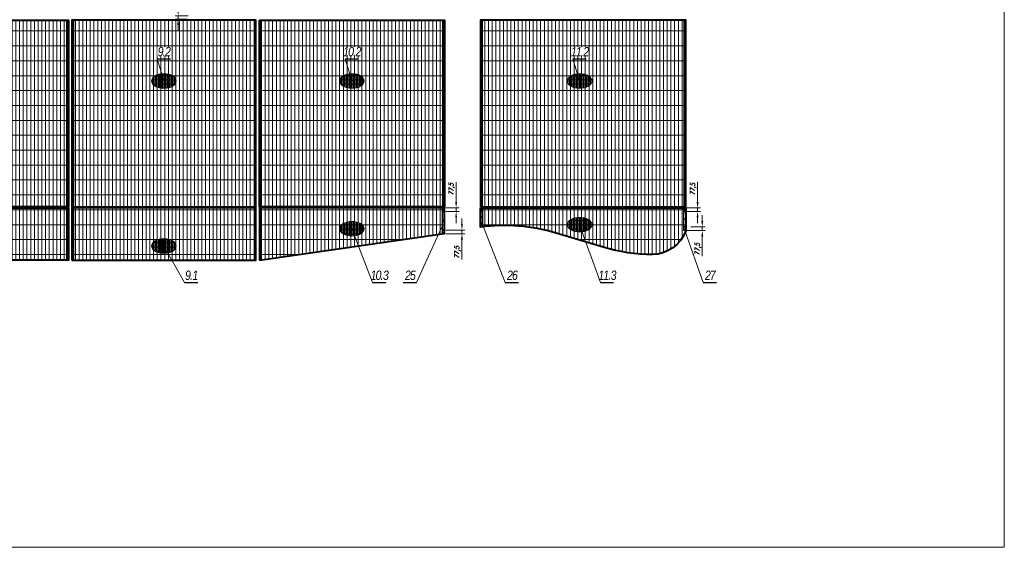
# Model space of a CAD drawing. Header units: millimetres. Extents: x -176817 to 571382, y -58489 to 156123.
# Tile 146 of 256: x -34719 to -13723, y 73879 to 85120. Entities that reach past the tile are written whole.
import ezdxf

# ---------------------------------------------------------------- set-up
doc = ezdxf.new("R2010")
doc.units = ezdxf.units.MM
doc.header["$LTSCALE"] = 0.2
for name, pattern in [('AM_ISO08W050', [18, 12, -1.5, 3, -1.5]), ('AM_ISO08W050x2', [9, 6, -0.75, 1.5, -0.75]), ('DASHDOT', [25.4, 12.7, -6.35, 0, -6.35])]:
    doc.linetypes.add(name, pattern=pattern)
doc.layers.get('Defpoints').update_dxf_attribs({"lineweight": 13})
for name, color, linetype, lineweight in [('-AAA Cienka', 2, 'Continuous', 18), ('-AAA Otw nowe 1', 64, 'DASHDOT', 18), ('-AAA Siatka', 20, 'Continuous', 40), ('-AAA Siatka kresk 1', 132, 'Continuous', 18), ('-AAA Widok', 2, 'Continuous', 30), ('-AAA Wymiar', 1, 'Continuous', 18), ('AM_7', 4, 'AM_ISO08W050', 13), ('AM_8', 1, 'Continuous', 13)]:
    doc.layers.add(name, color=color, linetype=linetype, lineweight=lineweight)
doc.layers.get('-AAA Otw nowe 1').off()
doc.styles.add('Pozycja 2', font='ariali.ttf', dxfattribs={"width": 0.8})
doc.styles.add('WYMIARY', font='ROMANS.shx', dxfattribs={"width": 0.75, "oblique": 15})
doc.dimstyles.new('1 do 5', dxfattribs={"dimscale": 5, "dimtxt": 2, "dimasz": 2.5, "dimexe": 1.25, "dimexo": 0.625, "dimtad": 1, "dimdec": 0, "dimtxsty": 'WYMIARY', "dimcen": 2.5, "dimclrd": 256, "dimclre": 256, "dimclrt": 2, "dimadec": 0, "dimazin": 0, "dimtfac": 1, "dimtdec": 0, "dimtmove": 0, "dimatfit": 3, "dimfxl": 1.25, "dimlwd": -1, "dimlwe": -1, "dimarcsym": 0})
doc.dimstyles.new('1 do 50', dxfattribs={"dimscale": 50, "dimtxt": 2, "dimasz": 2.5, "dimexe": 1.25, "dimexo": 0.625, "dimtad": 1, "dimdec": 1, "dimtxsty": 'WYMIARY', "dimcen": 2.5, "dimclrd": 256, "dimclre": 256, "dimclrt": 5, "dimadec": 0, "dimazin": 0, "dimtfac": 1, "dimtdec": 1, "dimtmove": 0, "dimatfit": 3, "dimfxl": 1.25, "dimlwd": -1, "dimlwe": -1, "dimarcsym": 0})
pattern_1 = [(90, (54415.666, -64344.87), (-79.375, 5e-15), []), (180, (54415.67, -64344.87), (-4e-14, -317.5), [])]

# ---------------------------------------------------------------- blocks, each defined once
blk = doc.blocks.new('nowy podział')
at = {"layer": '-AAA Siatka kresk 1'}
h = blk.add_hatch(dxfattribs=at)
h.set_pattern_fill('GRATE', color=256, scale=100, angle=90, style=0)
h.set_pattern_definition(pattern_1)
h.paths.add_polyline_path([(16809, -17115), (20735, -17115), (20735, -13135), (16809, -13135)])
h = blk.add_hatch(dxfattribs=at)
h.set_pattern_fill('GRATE', color=256, scale=100, angle=90, style=0)
h.set_pattern_definition(pattern_1)
h.paths.add_polyline_path([(20809, -17115), (24735, -17115), (24735, -13135), (20809, -13135)])
h = blk.add_hatch(dxfattribs=at)
h.set_pattern_fill('GRATE', color=256, scale=100, angle=90, style=0)
h.set_pattern_definition(pattern_1)
h.paths.add_polyline_path([(24809, -13135), (24809, -17115), (28754, -17115), (28754, -13135)])
h = blk.add_hatch(dxfattribs=at)
h.set_pattern_fill('GRATE', color=256, scale=100, angle=90, style=0)
h.set_pattern_definition(pattern_1)
h.paths.add_polyline_path([(29524, -17115), (33901, -17115), (33901, -13135), (29524, -13135)])
h = blk.add_hatch(dxfattribs=at)
h.set_pattern_fill('GRATE', color=256, scale=100, angle=90, style=0)
h.set_pattern_definition(pattern_1)
h.paths.add_polyline_path([(16809, -18250), (16809, -17135), (20735, -17135), (20735, -18250)])
h = blk.add_hatch(dxfattribs=at)
h.set_pattern_fill('GRATE', color=256, scale=100, angle=90, style=0)
h.set_pattern_definition(pattern_1)
h.paths.add_polyline_path([(20809, -18250), (20809, -17135), (24735, -17135), (24735, -18250)])
h = blk.add_hatch(dxfattribs=at)
h.set_pattern_fill('GRATE', color=256, scale=100, angle=90, style=0)
h.set_pattern_definition(pattern_1)
h.paths.add_polyline_path([(24809, -18250), (24809, -17135), (28754, -17135), (28754, -17684)])
h = blk.add_hatch(dxfattribs=at)
h.set_pattern_fill('GRATE', color=256, scale=100, angle=90, style=0)
h.set_pattern_definition(pattern_1)
h.paths.add_polyline_path([(32140, -17973), (31140, -17673, 0.106793), (29524, -17544), (29524, -17135), (33901, -17135), (33901, -17625, -0.30258), (33194, -18130, -0.072012)])
at = {"layer": '-AAA Siatka', "elevation": 0}
for points in [[(16809, -13135), (20735, -13135), (20735, -17115), (16809, -17115)], [(20809, -17115), (24735, -17115), (24735, -13135), (20809, -13135)], [(24809, -13135), (28754, -13135), (28754, -17115), (24809, -17115)], [(29524, -17115), (33901, -17115), (33901, -13135), (29524, -13135)], [(16809, -17135), (20735, -17135), (20735, -18250), (16809, -18250)], [(20809, -18250), (24735, -18250), (24735, -17135), (20809, -17135)], [(24809, -18250), (28754, -17684), (28754, -17135), (24809, -17135)]]:
    blk.add_lwpolyline(points, close=True, dxfattribs=at)
blk.add_lwpolyline([(29524, -17135), (33901, -17135), (33901, -17625, -0.30258), (33194, -18130, -0.072012), (32140, -17973), (31134, -17671, 0.106357), (29524, -17544)], format="xyb", close=True, dxfattribs=at)
blk = doc.blocks.new('PŁ TYPOWY')
at = {"layer": '-AAA Siatka'}
for p in [(20, -230), (20, -390), (20, -710), (20, -870), (20, -1190), (20, -1350), (20, -1670), (20, -1830), (20, -2150), (20, -2310), (20, -2630), (20, -2790), (20, -3110), (20, -3270), (20, -3590), (20, -3750)]:
    blk.add_point(p, dxfattribs=at)
at = {"layer": '-AAA Widok'}
blk.add_lwpolyline([(0, -3980), (40, -3980), (40, 0), (0, 0)], close=True, dxfattribs=at)
for centre, radius in [((20, -70), 5.5), ((20, -20), 3.5), ((20, -230), 3.5), ((20, -390), 3.5), ((20, -550), 5.5), ((20, -710), 3.5), ((20, -1030), 5.5), ((20, -870), 3.5), ((20, -1190), 3.5), ((20, -1350), 3.5), ((20, -1510), 5.5), ((20, -1670), 3.5), ((20, -1830), 3.5), ((20, -1990), 5.5), ((20, -2150), 3.5), ((20, -2310), 3.5), ((20, -2470), 5.5), ((20, -2630), 3.5), ((20, -2790), 3.5), ((20, -2950), 5.5), ((20, -3110), 3.5), ((20, -3270), 3.5), ((20, -3430), 5.5), ((20, -3590), 3.5), ((20, -3750), 3.5), ((20, -3910), 5.5), ((20, -3960), 3.5)]:
    blk.add_circle(centre, radius, dxfattribs=at)
at = {"layer": 'AM_7', "linetype": 'AM_ISO08W050x2'}
for p, q in [((20, -70), (9, -70)), ((20, -20), (11.5, -20)), ((20, -20), (20, -11.5)), ((20, -20), (28.5, -20)), ((20, -20), (20, -28.5)), ((20, -70), (20, -59)), ((20, -70), (31, -70)), ((20, -70), (20, -81)), ((20, -230), (11.5, -230)), ((20, -390), (11.5, -390)), ((20, -230), (20, -221.5)), ((20, -230), (28.5, -230)), ((20, -230), (20, -238.5)), ((20, -390), (20, -381.5)), ((20, -390), (28.5, -390)), ((20, -390), (20, -398.5)), ((20, -550), (9, -550)), ((20, -550), (20, -539)), ((20, -550), (31, -550)), ((20, -550), (20, -561)), ((20, -710), (11.5, -710)), ((20, -710), (20, -701.5)), ((20, -710), (28.5, -710)), ((20, -710), (20, -718.5)), ((20, -1030), (9, -1030)), ((20, -870), (11.5, -870)), ((20, -870), (20, -861.5)), ((20, -870), (28.5, -870)), ((20, -870), (20, -878.5)), ((20, -1030), (20, -1019)), ((20, -1030), (31, -1030)), ((20, -1030), (20, -1041)), ((20, -1190), (11.5, -1190)), ((20, -1190), (20, -1181.5)), ((20, -1190), (28.5, -1190)), ((20, -1190), (20, -1198.5)), ((20, -1350), (11.5, -1350)), ((20, -1350), (20, -1341.5)), ((20, -1350), (28.5, -1350)), ((20, -1350), (20, -1358.5)), ((20, -1510), (9, -1510)), ((20, -1670), (11.5, -1670)), ((20, -1510), (20, -1499)), ((20, -1510), (31, -1510)), ((20, -1510), (20, -1521)), ((20, -1670), (20, -1661.5)), ((20, -1670), (28.5, -1670)), ((20, -1670), (20, -1678.5)), ((20, -1830), (11.5, -1830)), ((20, -1830), (20, -1821.5)), ((20, -1830), (28.5, -1830)), ((20, -1830), (20, -1838.5)), ((20, -1990), (9, -1990)), ((20, -1990), (20, -1979)), ((20, -1990), (31, -1990)), ((20, -1990), (20, -2001)), ((20, -2150), (11.5, -2150)), ((20, -2150), (20, -2141.5)), ((20, -2150), (28.5, -2150)), ((20, -2150), (20, -2158.5)), ((20, -2310), (20, -2301.5)), ((20, -2470), (9, -2470)), ((20, -2310), (11.5, -2310)), ((20, -2310), (28.5, -2310)), ((20, -2310), (20, -2318.5)), ((20, -2470), (20, -2459)), ((20, -2470), (31, -2470)), ((20, -2470), (20, -2481)), ((20, -2630), (11.5, -2630)), ((20, -2630), (20, -2621.5)), ((20, -2630), (28.5, -2630)), ((20, -2630), (20, -2638.5)), ((20, -2790), (11.5, -2790)), ((20, -2790), (20, -2781.5)), ((20, -2790), (28.5, -2790)), ((20, -2790), (20, -2798.5)), ((20, -2950), (20, -2939)), ((20, -2950), (9, -2950)), ((20, -3110), (11.5, -3110)), ((20, -2950), (31, -2950)), ((20, -2950), (20, -2961)), ((20, -3110), (20, -3101.5)), ((20, -3110), (28.5, -3110)), ((20, -3110), (20, -3118.5)), ((20, -3270), (11.5, -3270)), ((20, -3270), (20, -3261.5)), ((20, -3270), (28.5, -3270)), ((20, -3270), (20, -3278.5)), ((20, -3430), (9, -3430)), ((20, -3430), (20, -3419)), ((20, -3430), (31, -3430)), ((20, -3430), (20, -3441)), ((20, -3590), (11.5, -3590)), ((20, -3750), (11.5, -3750)), ((20, -3590), (20, -3581.5)), ((20, -3590), (28.5, -3590)), ((20, -3590), (20, -3598.5)), ((20, -3750), (20, -3741.5)), ((20, -3750), (28.5, -3750)), ((20, -3750), (20, -3758.5)), ((20, -3910), (9, -3910)), ((20, -3960), (11.5, -3960)), ((20, -3910), (20, -3899)), ((20, -3910), (31, -3910)), ((20, -3910), (20, -3921)), ((20, -3960), (20, -3951.5)), ((20, -3960), (28.5, -3960)), ((20, -3960), (20, -3968.5))]:
    blk.add_line(p, q, dxfattribs=at)
blk = doc.blocks.new('PŁ BRZEG')
at = {"layer": '-AAA Siatka'}
for p in [(20, -237), (20, -397), (20, -717), (20, -877)]:
    blk.add_point(p, dxfattribs=at)
at = {"layer": '-AAA Widok'}
blk.add_lwpolyline([(0, -1115), (40, -1115), (40, 0), (0, 0)], close=True, dxfattribs=at)
for centre, radius in [((20, -77), 5.5), ((20, -27), 3.5), ((20, -237), 3.5), ((20, -397), 3.5), ((20, -557), 5.5), ((20, -717), 3.5), ((20, -1037), 5.5), ((20, -877), 3.5), ((20, -1087), 3.5)]:
    blk.add_circle(centre, radius, dxfattribs=at)
at = {"layer": 'AM_7', "linetype": 'AM_ISO08W050x2'}
for p, q in [((20, -77), (9, -77)), ((20, -27), (12, -27)), ((20, -27), (20, -19)), ((20, -27), (28, -27)), ((20, -27), (20, -36)), ((20, -77), (20, -66)), ((20, -77), (31, -77)), ((20, -77), (20, -88)), ((20, -237), (12, -237)), ((20, -397), (12, -397)), ((20, -237), (20, -229)), ((20, -237), (28, -237)), ((20, -237), (20, -246)), ((20, -397), (20, -389)), ((20, -397), (28, -397)), ((20, -397), (20, -406)), ((20, -557), (9, -557)), ((20, -557), (20, -546)), ((20, -557), (31, -557)), ((20, -557), (20, -568)), ((20, -717), (12, -717)), ((20, -717), (20, -709)), ((20, -717), (28, -717)), ((20, -717), (20, -726)), ((20, -1037), (9, -1037)), ((20, -877), (12, -877)), ((20, -877), (20, -869)), ((20, -877), (28, -877)), ((20, -877), (20, -886)), ((20, -1037), (20, -1026)), ((20, -1037), (31, -1037)), ((20, -1037), (20, -1048)), ((20, -1087), (12, -1087)), ((20, -1087), (20, -1079)), ((20, -1087), (28, -1087)), ((20, -1087), (20, -1096))]:
    blk.add_line(p, q, dxfattribs=at)
blk = doc.blocks.new('PŁ A-11-1')
at = {"layer": '-AAA Siatka'}
blk.add_point((20, -205), dxfattribs=at)
at = {"layer": '-AAA Widok'}
blk.add_lwpolyline([(0, -410), (40, -410), (40, 0), (0, 0)], close=True, dxfattribs=at)
for centre, radius in [((20, -77), 5.5), ((20, -28), 3.5), ((20, -205), 3.5), ((20, -333), 5.5), ((20, -382), 3.5)]:
    blk.add_circle(centre, radius, dxfattribs=at)
at = {"layer": 'AM_7', "linetype": 'AM_ISO08W050x2'}
for p, q in [((20, -77), (9, -77)), ((20, -28), (12, -28)), ((20, -205), (12, -205)), ((20, -28), (20, -19)), ((20, -28), (28, -28)), ((20, -28), (20, -36)), ((20, -77), (20, -66)), ((20, -77), (31, -77)), ((20, -77), (20, -88)), ((20, -205), (20, -196)), ((20, -205), (28, -205)), ((20, -205), (20, -214)), ((20, -333), (9, -333)), ((20, -382), (12, -382)), ((20, -333), (20, -322)), ((20, -333), (31, -333)), ((20, -333), (20, -344)), ((20, -382), (20, -374)), ((20, -382), (28, -382)), ((20, -382), (20, -391))]:
    blk.add_line(p, q, dxfattribs=at)
blk = doc.blocks.new('PŁ A-11-2')
at = {"layer": '-AAA Widok'}
blk.add_lwpolyline([(0, -480), (40, -480), (40, 0), (0, 0)], close=True, dxfattribs=at)
for centre, radius in [((20, -77), 5.5), ((20, -28), 3.5), ((20, -403), 5.5), ((20, -240, 0), 3.5), ((20, -452), 3.5)]:
    blk.add_circle(centre, radius, dxfattribs=at)
at = {"layer": 'AM_7', "linetype": 'AM_ISO08W050x2'}
for p, q in [((20, -77), (9, -77)), ((20, -28), (12, -28)), ((20, -28), (20, -19)), ((20, -28), (28, -28)), ((20, -28), (20, -36)), ((20, -77), (20, -66)), ((20, -77), (31, -77)), ((20, -77), (20, -88)), ((20, -403), (9, -403)), ((20, -240, 0), (12, -240, 0)), ((20, -240, 0), (20, -232, 0)), ((20, -240, 0), (28, -240, 0)), ((20, -240, 0), (20, -248, 0)), ((20, -403), (20, -392)), ((20, -403), (31, -403)), ((20, -403), (20, -414)), ((20, -452), (12, -452)), ((20, -452), (20, -444)), ((20, -452), (28, -452)), ((20, -452), (20, -461))]:
    blk.add_line(p, q, dxfattribs=at)
blk = doc.blocks.new('PŁ A-10-1')
at = {"layer": '-AAA Siatka'}
blk.add_point((20, -275), dxfattribs=at)
at = {"layer": '-AAA Widok'}
blk.add_lwpolyline([(0, -550), (40, -550), (40, 0), (0, 0)], close=True, dxfattribs=at)
for centre, radius in [((20, -77), 5.5), ((20, -28), 3.5), ((20, -275), 3.5), ((20, -473), 5.5), ((20, -522), 3.5)]:
    blk.add_circle(centre, radius, dxfattribs=at)
at = {"layer": 'AM_7', "linetype": 'AM_ISO08W050x2'}
for p, q in [((20, -77), (9, -77)), ((20, -28), (12, -28)), ((20, -28), (20, -20)), ((20, -28), (28, -28)), ((20, -28), (20, -37)), ((20, -77), (20, -66)), ((20, -77), (31, -77)), ((20, -77), (20, -88)), ((20, -275), (12, -275)), ((20, -275), (20, -266)), ((20, -275), (28, -275)), ((20, -275), (20, -284)), ((20, -473), (9, -473)), ((20, -522), (12, -522)), ((20, -473), (20, -462)), ((20, -473), (31, -473)), ((20, -473), (20, -484)), ((20, -522), (20, -514)), ((20, -522), (28, -522)), ((20, -522), (20, -531))]:
    blk.add_line(p, q, dxfattribs=at)
blk = doc.blocks.new('ZNAK SIATKI')
at = {"layer": 'AM_8'}
h = blk.add_hatch(dxfattribs=at)
h.set_pattern_fill('GRATE', color=256, scale=30, angle=90, style=0)
h.set_pattern_definition([(90, (54083.504, -85989.998), (-23.8125, 1e-15), []), (180, (54083.5, -85990), (-1e-14, -95.25), [])])
edge = h.paths.add_edge_path()
edge.add_ellipse((0, 0), major_axis=(-263, 0), ratio=0.591302, start_angle=0, end_angle=360)
at = {"layer": '-AAA Wymiar'}
blk.add_ellipse((0, 0, 0), major_axis=(-263, 0), ratio=0.591302, dxfattribs=at)
blk = doc.blocks.new('*D268')
at = {"layer": '-AAA Wymiar', "transparency": 16777216}
for p, q in [((-31340, 85325), (-31340, 85638)), ((-31129, 85200), (-31403, 85200)), ((-31138, 85130), (-31403, 85130)), ((-31340, 85130), (-31340, 85200)), ((-31340, 85005), (-31340, 84880))]:
    blk.add_line(p, q, dxfattribs=at)
for points in [[(-31361, 85325), (-31319, 85325), (-31340, 85200)], [(-31361, 85005), (-31319, 85005), (-31340, 85130)]]:
    blk.add_solid(points, dxfattribs=at)
at = {"layer": 'Defpoints', "color": 0, "transparency": 16777216}
for p in [(-31340, 85200), (-31107, 85130, 0), (-31098, 85200, 0)]:
    blk.add_point(p, dxfattribs=at)
at = {"layer": '-AAA Wymiar', "color": 5, "transparency": 16777216, "insert": (-31421, 85544), "char_height": 100, "attachment_point": 5, "rotation": 90, "style": 'WYMIARY'}
blk.add_mtext('70', dxfattribs=at)
blk = doc.blocks.new('*D271')
at = {"layer": '-AAA Wymiar', "transparency": 16777216}
for p, q in [((-20263, 81235), (-20263, 81657)), ((-20484, 81110), (-20200, 81110)), ((-20263, 81033), (-20263, 81110)), ((-20484, 81033), (-20200, 81033)), ((-20263, 80908), (-20263, 80783))]:
    blk.add_line(p, q, dxfattribs=at)
for points in [[(-20284, 81235), (-20242, 81235), (-20263, 81110)], [(-20284, 80908), (-20242, 80908), (-20263, 81033)]]:
    blk.add_solid(points, dxfattribs=at)
at = {"layer": 'Defpoints', "color": 0, "transparency": 16777216}
for p in [(-20515, 81110, 0), (-20515, 81033, 0), (-20263, 81033)]:
    blk.add_point(p, dxfattribs=at)
at = {"layer": '-AAA Wymiar', "color": 5, "transparency": 16777216, "insert": (-20354, 81509), "char_height": 100, "attachment_point": 5, "rotation": 90, "style": 'WYMIARY'}
blk.add_mtext('77,5', dxfattribs=at)
blk = doc.blocks.new('*D272')
at = {"layer": '-AAA Wymiar', "transparency": 16777216}
for p, q in [((-20163, 80833), (-20163, 80958)), ((-20484, 80630), (-20101, 80630)), ((-20410, 80708), (-20101, 80708)), ((-20163, 80708), (-20163, 80630)), ((-20163, 80505), (-20163, 80084))]:
    blk.add_line(p, q, dxfattribs=at)
for points in [[(-20184, 80833), (-20142, 80833), (-20163, 80708)], [(-20184, 80505), (-20142, 80505), (-20163, 80630)]]:
    blk.add_solid(points, dxfattribs=at)
at = {"layer": 'Defpoints', "color": 0, "transparency": 16777216}
for p in [(-20515, 80630, 0), (-20441, 80708, 0), (-20163, 80630)]:
    blk.add_point(p, dxfattribs=at)
at = {"layer": '-AAA Wymiar', "color": 5, "transparency": 16777216, "insert": (-20254, 80232), "char_height": 100, "attachment_point": 5, "rotation": 90, "style": 'WYMIARY'}
blk.add_mtext('77,5', dxfattribs=at)
blk = doc.blocks.new('*D273')
at = {"layer": '-AAA Wymiar', "transparency": 16777216}
for p, q in [((-25412, 81235), (-25412, 81657)), ((-25631, 81110), (-25350, 81110)), ((-25412, 81033), (-25412, 81110)), ((-25631, 81033), (-25350, 81033)), ((-25412, 80908), (-25412, 80783))]:
    blk.add_line(p, q, dxfattribs=at)
for points in [[(-25433, 81235), (-25392, 81235), (-25412, 81110)], [(-25433, 80908), (-25392, 80908), (-25412, 81033)]]:
    blk.add_solid(points, dxfattribs=at)
at = {"layer": 'Defpoints', "color": 0, "transparency": 16777216}
for p in [(-25662, 81110, 0), (-25662, 81033, 0), (-25412, 81033)]:
    blk.add_point(p, dxfattribs=at)
at = {"layer": '-AAA Wymiar', "color": 5, "transparency": 16777216, "insert": (-25503, 81509), "char_height": 100, "attachment_point": 5, "rotation": 90, "style": 'WYMIARY'}
blk.add_mtext('77,5', dxfattribs=at)
blk = doc.blocks.new('*D274')
at = {"layer": '-AAA Wymiar', "transparency": 16777216}
for p, q in [((-25288, 80763), (-25288, 80888)), ((-25631, 80638), (-25226, 80638)), ((-25288, 80638), (-25288, 80560)), ((-25631, 80560), (-25226, 80560)), ((-25288, 80435), (-25288, 80014))]:
    blk.add_line(p, q, dxfattribs=at)
for points in [[(-25309, 80763), (-25267, 80763), (-25288, 80638)], [(-25309, 80435), (-25267, 80435), (-25288, 80560)]]:
    blk.add_solid(points, dxfattribs=at)
at = {"layer": 'Defpoints', "color": 0, "transparency": 16777216}
for p in [(-25662, 80638, 0), (-25288, 80638), (-25662, 80560, 0)]:
    blk.add_point(p, dxfattribs=at)
at = {"layer": '-AAA Wymiar', "color": 5, "transparency": 16777216, "insert": (-25379, 80162), "char_height": 100, "attachment_point": 5, "rotation": 90, "style": 'WYMIARY'}
blk.add_mtext('77,5', dxfattribs=at)

msp = doc.modelspace()

# ---------------------------------------------------------------- linework, layer by layer
at = {"layer": '-AAA Widok'}
for p, q in [((-31785.8874, 84288.5082, 0), (-31502.1764, 84288.5082, 0)), ((-27776.4191, 84288.5082, 0), (-27492.7081, 84288.5082, 0)), ((-22920.767, 84288.5082, 0), (-22637.056, 84288.5082, 0)), ((-31202.1764, 79524.2, 0), (-30918.4654, 79524.2, 0)), ((-27192.7081, 79524.2, 0), (-26908.9971, 79524.2, 0)), ((-26539.3922, 79524.2, 0), (-26255.6812, 79524.2, 0)), ((-24363.1807, 79524.2, 0), (-24079.4697, 79524.2, 0)), ((-22337.056, 79524.2, 0), (-22053.345, 79524.2, 0)), ((-20141.4144, 79524.2, 0), (-19857.7034, 79524.2, 0))]:
    msp.add_line(p, q, dxfattribs=at)

# ---------------------------------------------------------------- block references
at = {"layer": '-AAA Otw nowe 1'}
for p in [(-31644.0319, 83815.082, 0), (-27634.5636, 83815.082, 0), (-22778.9115, 83815.082, 0)]:
    msp.add_blockref('ZNAK SIATKI', p, dxfattribs=at)
at = {"layer": '-AAA Otw nowe 1', "xscale": -1, "rotation": 180}
for name, p in [('PŁ A-10-1', (-25702.0953, 80560.4453, 0)), ('PŁ A-11-1', (-24891.8765, 80700.4453, 0)), ('PŁ A-11-2', (-20555.0439, 80630.4453, 0)), ('ZNAK SIATKI', (-22778.9115, 80752.9549, 0)), ('ZNAK SIATKI', (-27634.5636, 80665.8336, 0)), ('ZNAK SIATKI', (-31644.0319, 80297.6263, 0))]:
    msp.add_blockref(name, p, dxfattribs=at)
at = {"layer": '-AAA Widok'}
for name, p in [('PŁ TYPOWY', (-33721.0319, 85110.4453, 0)), ('PŁ TYPOWY', (-33607.0319, 85110.4453, 0)), ('PŁ TYPOWY', (-29721.0319, 85110.4454, 0)), ('PŁ TYPOWY', (-29607.0319, 85110.4454, 0)), ('PŁ TYPOWY', (-25702.0953, 85110.4453, 0)), ('PŁ TYPOWY', (-24891.8765, 85110.4453, 0)), ('PŁ TYPOWY', (-20555.0439, 85110.4453, 0)), ('PŁ BRZEG', (-33721.0319, 81110.4453, 0)), ('PŁ BRZEG', (-33607.0319, 81110.4453, 0)), ('PŁ BRZEG', (-29721.0319, 81110.4453, 0)), ('PŁ BRZEG', (-29607.0319, 81110.4453, 0))]:
    msp.add_blockref(name, p, dxfattribs=at)
at = {"layer": '-AAA Wymiar'}
msp.add_blockref('nowy podział', (-54415.666, 98245.4453, 0), dxfattribs=at)

# ---------------------------------------------------------------- dimensions: what is measured, and where the dimension line sits
for base, p1, p2, picture, middle in [((-31340.125, 85200.4453), (-31107.0319, 85130.4453, 0), (-31098.0319, 85200.4453, 0), '*D268', (-31340.125, 85544.3266)), ((-25412.4428, 81032.9453), (-25662.0953, 81110.4453, 0), (-25662.0953, 81032.9453, 0), '*D273', (-25412.4428, 81508.6642)), ((-20262.9167, 81032.9453), (-20515.0439, 81110.4453, 0), (-20515.0439, 81032.9453, 0), '*D271', (-20262.9167, 81508.6642)), ((-25288.0628, 80637.9453), (-25662.0953, 80560.4453, 0), (-25662.0953, 80637.9453, 0), '*D274', (-25288.0628, 80162.2265))]:
    dim = msp.add_linear_dim(base=base, p1=p1, p2=p2, angle=90, dimstyle='1 do 50', dxfattribs=at)
    dim.commit()
    dim.dimension.update_dxf_attribs({"geometry": picture, "text_midpoint": middle, "dimtype": 160})
dim = msp.add_linear_dim(base=(-20163.2118, 80630.4453), p1=(-20441.4031, 80707.9453, 0), p2=(-20515.0439, 80630.4453, 0), angle=90, dimstyle='1 do 50', dxfattribs=at)
dim.commit()
dim.dimension.update_dxf_attribs({"geometry": '*D272', "text_midpoint": (-20253.9856, 80232.2265)})

# ---------------------------------------------------------------- leaders
at = {"layer": '-AAA Cienka'}
for points in [[(-31644.0319, 83815.082, 0), (-31785.8874, 84288.5082, 0), (-31502.1764, 84288.5082, 0)], [(-27634.5636, 83815.082, 0), (-27776.4191, 84288.5082, 0), (-27492.7081, 84288.5082, 0)], [(-22778.9115, 83815.082, 0), (-22920.767, 84288.5082, 0), (-22637.056, 84288.5082, 0)], [(-27634.5636, 80665.8336, 0), (-27192.7081, 79524.2, 0), (-26908.9971, 79524.2, 0)], [(-25702.0953, 80736.1308, 0), (-26255.6812, 79524.2, 0), (-26539.3922, 79524.2, 0)], [(-24851.8765, 80757.8134, 0), (-24363.1807, 79524.2, 0), (-24079.4697, 79524.2, 0)], [(-22778.9115, 80752.9549, 0), (-22337.056, 79524.2, 0), (-22053.345, 79524.2, 0)], [(-20535.0439, 80630.4453, 0), (-20141.4144, 79524.2, 0), (-19857.7034, 79524.2, 0)], [(-31644.0319, 80297.6263, 0), (-31202.1764, 79524.2, 0), (-30918.4654, 79524.2, 0)]]:
    msp.add_leader(points, dimstyle='1 do 5', override={"dimasz": 2, "dimgap": 0.625, "dimtad": 0, "dimldrblk": 'Dot'}, dxfattribs=at)

# ---------------------------------------------------------------- next in the draw order: texts
at = {"layer": '-AAA Widok', "char_height": 200, "width": 283.71101, "style": 'Pozycja 2', "bg_fill": 3, "box_fill_scale": 1, "bg_fill_color": 256, "bg_fill_transparency": 3936642}
for s, insert, attachment_point in [('{\\T0.85;9.2}', (-31644.0319, 84338.5082, 0), 8), ('{\\T0.85;10.2}', (-27634.5636, 84338.5082, 0), 8), ('{\\T0.85;11.2}', (-22778.9115, 84338.5082, 0), 8), ('{\\T0.85;9.1}', (-31060.3209, 79775.0186, 0), 2), ('{\\T0.85;10.3}', (-27050.8526, 79775.0186, 0), 2), ('{\\T0.85;25}', (-26397.5367, 79775.0186, 0), 2), ('{\\T0.85;26}', (-24221.3252, 79775.0186, 0), 2), ('{\\T0.85;11.3}', (-22195.2005, 79775.0186, 0), 2), ('{\\T0.85;27}', (-19999.5589, 79775.0186, 0), 2)]:
    msp.add_mtext(s, dxfattribs=dict(at, insert=insert, attachment_point=attachment_point))

# ---------------------------------------------------------------- next in the draw order: linework, layer by layer
at = {"layer": '-AAA Wymiar'}
msp.add_lwpolyline([(-76935.9172, 111829.6356), (-13722.9978, 111829.6356), (-13722.9978, 73878.5495), (-76935.9172, 73878.5495)], close=True, dxfattribs=at)

doc.saveas('drawing.dxf')
